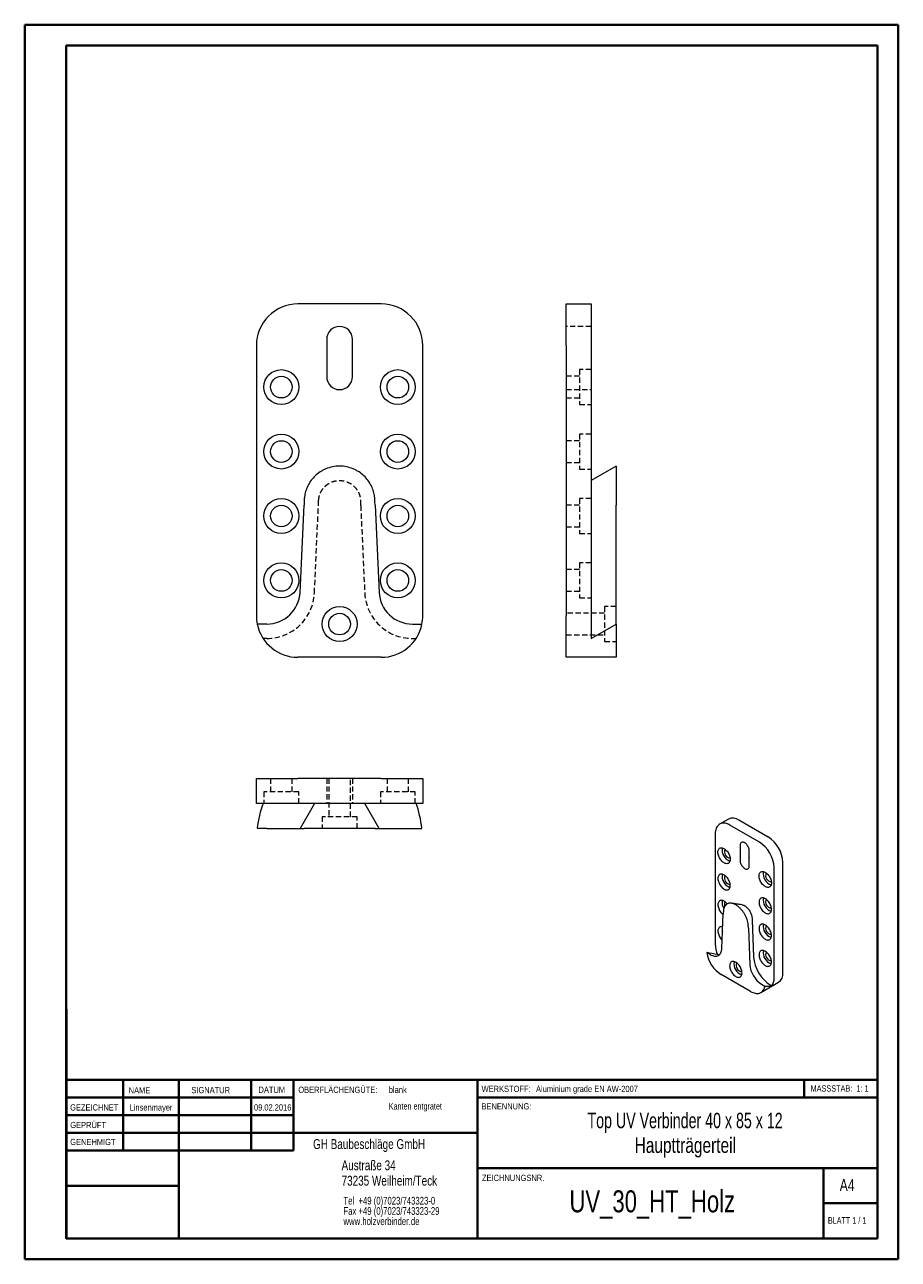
# Model space of a CAD drawing. Header units: millimetres. Extents: x 0 to 210, y 0 to 297.
import ezdxf

# ---------------------------------------------------------------- set-up
doc = ezdxf.new("R2010")
doc.units = ezdxf.units.MM
doc.linetypes.add('HIDDEN', pattern=[1.905, 1.27, -0.635])
doc.styles.add('SLDTEXTSTYLE0', font='TXT', dxfattribs={"width": 0.75})
doc.styles.add('SLDTEXTSTYLE1', font='TXT', dxfattribs={"width": 0.681818})
doc.styles.add('SLDTEXTSTYLE2', font='TXT', dxfattribs={"width": 0.7})
doc.styles.add('SLDTEXTSTYLE3', font='TXT', dxfattribs={"width": 0.689655})

# ---------------------------------------------------------------- blocks, each defined once
blk = doc.blocks.new('SW_NOTE_0')
at = {"color": 0, "linetype": 'Continuous', "lineweight": 0, "char_height": 1.8521, "attachment_point": 1, "style": 'SLDTEXTSTYLE0'}
for s, insert in [('Tel  +49 (0)7023/743323-0', (0, 2.39)), ('Fax +49 (0)7023/743323-29', (0, -0.08)), ('www.holzverbinder.de', (0, -2.55))]:
    blk.add_mtext(s, dxfattribs=dict(at, insert=insert))

msp = doc.modelspace()

# ---------------------------------------------------------------- linework, layer by layer
at = {"color": 7, "linetype": 'Continuous', "lineweight": 40}
for p, q in [((0.08, 0.21), (0.08, 297.21)), ((0.08, 297.21), (210.08, 297.21)), ((210.08, 0.21), (210.08, 297.21)), ((210.08, 292.21), (210.08, 297.21)), ((10.08, 292.21), (205.08, 292.21)), ((10.08, 5.21), (10.08, 292.21)), ((205.08, 5.21), (205.08, 292.21)), ((10.11, 60.37), (10.11, 5.12)), ((205.08, 43.37), (10.11, 43.37)), ((23.71, 43.37), (23.71, 26.37)), ((37.1, 43.37), (37.1, 5.12)), ((54.51, 43.37), (54.51, 26.38)), ((64.71, 26.39), (64.71, 43.37)), ((108.91, 43.37), (108.91, 5.12)), ((187.47, 39.12), (187.47, 43.37)), ((64.71, 39.1), (10.11, 39.1)), ((205.08, 39.12), (108.91, 39.12)), ((64.71, 34.87), (10.11, 34.87)), ((108.91, 30.62), (10.11, 30.62)), ((64.71, 26.39), (10.11, 26.37)), ((108.91, 22.12), (205.08, 22.12)), ((192.08, 5.21), (192.08, 22.21)), ((37.1, 17.87), (10.11, 17.87)), ((10.11, 13.71), (10.08, 13.71)), ((205.08, 13.71), (192.08, 13.71)), ((10.11, 9.46), (10.08, 9.46)), ((10.08, 5.21), (205.08, 5.21)), ((205.08, 5.21), (180.99, 5.21)), ((0.08, 0.21), (210.08, 0.21))]:
    msp.add_line(p, q, dxfattribs=at)
at = {"color": 7, "linetype": 'Continuous', "lineweight": 15}
for p, q in [((85.77, 230.03), (65.77, 230.03)), ((130.25, 230.03), (136.25, 230.03)), ((130.25, 220.03), (130.25, 230.03)), ((136.25, 230.03), (136.25, 220.03)), ((55.77, 220.03), (55.77, 155.03)), ((72.67, 221.53), (72.67, 212.53)), ((78.87, 212.53), (78.87, 221.53)), ((95.77, 155.03), (95.77, 220.03)), ((130.25, 220.03), (130.25, 155.03)), ((136.25, 220.03), (136.25, 155.03)), ((142.25, 191.03), (136.25, 187.57)), ((66.26, 160.66), (67.22, 181.6)), ((84.31, 181.6), (85.28, 160.66)), ((142.25, 160.66), (142.25, 181.6)), ((142.25, 153.03), (142.25, 160.66)), ((130.25, 145.03), (130.25, 155.03)), ((136.25, 155.03), (136.25, 149.57)), ((58.27, 153.03), (55.97, 153.03)), ((93.27, 153.03), (95.57, 153.03)), ((136.25, 149.57), (142.25, 153.03)), ((142.25, 153.03), (142.25, 145.03)), ((85.77, 145.03), (65.77, 145.03)), ((142.25, 145.03), (130.25, 145.03)), ((55.77, 109.89), (55.77, 115.89)), ((55.77, 115.89), (65.77, 115.89)), ((85.77, 115.89), (65.77, 115.89)), ((85.77, 115.89), (95.77, 115.89)), ((95.77, 115.89), (95.77, 109.89)), ((65.77, 109.89), (55.77, 109.89)), ((85.77, 109.89), (65.77, 109.89)), ((69.72, 109.89), (66.26, 103.89)), ((85.28, 103.89), (81.82, 109.89)), ((95.77, 109.89), (85.77, 109.89)), ((169.24, 106.13), (167.12, 104.9)), ((176.69, 100.57), (169.61, 104.66)), ((178.81, 101.8), (171.74, 105.88)), ((58.27, 103.89), (55.97, 103.89)), ((58.27, 103.89), (66.26, 103.89)), ((66.26, 103.89), (67.22, 103.89)), ((84.31, 103.89), (85.28, 103.89)), ((85.28, 103.89), (93.27, 103.89)), ((93.27, 103.89), (95.57, 103.89)), ((166.08, 102.61), (166.08, 76.08)), ((172.05, 99.78), (172.05, 96.1)), ((174.18, 99), (174.18, 97.33)), ((174.25, 94.84), (174.25, 98.51)), ((182.34, 69.14), (182.34, 95.68)), ((180.22, 67.91), (180.22, 94.45)), ((167.67, 75.01), (168.01, 83.36)), ((174.95, 81.79), (175.29, 72.99)), ((174.05, 79.88), (174.39, 71.13)), ((164.84, 73.53), (164.03, 73.99)), ((166.91, 73.37), (166.65, 73.51)), ((174.56, 64.65), (167.49, 68.73)), ((177.06, 64.4), (181.31, 66.85)), ((177.22, 66.38), (178.03, 65.91)), ((179.34, 66.19), (179.65, 66.01))]:
    msp.add_line(p, q, dxfattribs=at)
at = {"color": 7, "linetype": 'HIDDEN', "lineweight": 0}
for p, q in [((136.25, 224.63), (130.25, 224.63)), ((133.45, 214.23), (133.45, 205.83)), ((136.25, 214.23), (133.45, 214.23)), ((133.45, 212.63), (130.25, 212.63)), ((130.25, 209.43), (136.25, 209.43)), ((130.25, 207.43), (133.45, 207.43)), ((133.45, 205.83), (136.25, 205.83)), ((133.45, 197.13), (130.25, 197.13)), ((133.45, 198.73), (133.45, 190.33)), ((136.25, 198.73), (133.45, 198.73)), ((130.25, 191.93), (133.45, 191.93)), ((133.45, 190.33), (136.25, 190.33)), ((69.72, 160.5), (70.69, 181.55)), ((80.84, 181.55), (81.82, 160.5)), ((133.45, 181.63), (130.25, 181.63)), ((133.45, 183.23), (133.45, 174.83)), ((136.25, 183.23), (133.45, 183.23)), ((130.25, 176.43), (133.45, 176.43)), ((133.45, 174.83), (136.25, 174.83)), ((133.45, 167.73), (133.45, 159.33)), ((136.25, 167.73), (133.45, 167.73)), ((133.45, 166.13), (130.25, 166.13)), ((130.25, 160.93), (133.45, 160.93)), ((133.45, 159.33), (136.25, 159.33)), ((139.45, 155.63), (130.25, 155.63)), ((139.45, 157.23), (139.45, 148.83)), ((142.25, 157.23), (139.45, 157.23)), ((58.27, 149.57), (57.39, 149.57)), ((93.27, 149.57), (94.14, 149.57)), ((130.25, 150.43), (139.45, 150.43)), ((139.45, 148.83), (142.25, 148.83)), ((59.17, 115.89), (59.17, 112.69)), ((64.37, 112.69), (64.37, 115.89)), ((72.67, 115.89), (72.67, 109.89)), ((73.17, 115.89), (73.17, 106.69)), ((78.37, 106.69), (78.37, 115.89)), ((78.87, 115.89), (78.87, 109.89)), ((87.17, 115.89), (87.17, 112.69)), ((92.37, 112.69), (92.37, 115.89)), ((65.97, 112.69), (57.57, 112.69)), ((57.57, 112.69), (57.57, 109.89)), ((65.97, 109.89), (65.97, 112.69)), ((93.97, 112.69), (85.57, 112.69)), ((85.57, 112.69), (85.57, 109.89)), ((93.97, 109.89), (93.97, 112.69)), ((79.97, 106.69), (71.57, 106.69)), ((71.57, 106.69), (71.57, 103.89)), ((79.97, 103.89), (79.97, 106.69))]:
    msp.add_line(p, q, dxfattribs=at)
at = {"color": 7, "linetype": 'Continuous', "lineweight": 0}
for p, q in [((64.71, 39.12), (10.11, 39.12)), ((23.71, 5.21), (23.71, 5.12)), ((54.51, 5.21), (54.51, 5.12))]:
    msp.add_line(p, q, dxfattribs=at)
at = {"color": 7, "linetype": 'Continuous', "lineweight": 15, "flags": 128}
for points in [[(169.61, 104.66), (169.32, 104.81), (169.03, 104.94), (168.75, 105.03), (168.47, 105.1), (168.19, 105.13), (167.93, 105.14), (167.68, 105.11), (167.44, 105.05), (167.22, 104.96), (167.01, 104.84), (166.82, 104.69), (166.66, 104.52), (166.51, 104.31), (166.38, 104.08), (166.27, 103.83), (166.19, 103.55), (166.13, 103.26), (166.09, 102.95), (166.08, 102.61)], [(169.69, 96.45), (169.67, 96.24), (169.64, 96.05), (169.58, 95.88), (169.5, 95.73), (169.4, 95.61), (169.28, 95.51), (169.15, 95.44), (169, 95.4), (168.83, 95.39), (168.66, 95.41), (168.48, 95.46), (168.29, 95.54), (168.11, 95.65), (167.92, 95.78), (167.74, 95.94), (167.57, 96.12), (167.41, 96.32), (167.25, 96.53), (167.12, 96.76), (167, 96.99), (166.9, 97.23), (166.82, 97.47), (166.76, 97.71), (166.73, 97.94), (166.72, 98.16), (166.73, 98.37), (166.76, 98.56), (166.82, 98.74), (166.9, 98.88), (167, 99.01), (167.12, 99.11), (167.25, 99.18), (167.41, 99.21), (167.57, 99.22), (167.74, 99.2), (167.92, 99.15), (168.11, 99.07), (168.29, 98.97), (168.48, 98.83), (168.66, 98.67), (168.83, 98.49), (169, 98.3), (169.15, 98.08), (169.28, 97.86), (169.4, 97.62), (169.5, 97.38), (169.58, 97.14), (169.64, 96.9), (169.67, 96.67), (169.69, 96.45)], [(174.25, 98.51), (174.23, 98.71), (174.2, 98.91), (174.14, 99.12), (174.06, 99.34), (173.95, 99.54), (173.83, 99.74), (173.7, 99.92), (173.55, 100.09), (173.39, 100.24), (173.23, 100.36), (173.07, 100.45), (172.91, 100.52), (172.75, 100.55), (172.6, 100.56), (172.47, 100.53), (172.35, 100.47), (172.24, 100.38), (172.16, 100.26), (172.1, 100.12), (172.07, 99.96), (172.05, 99.78)], [(172.05, 96.1), (172.07, 95.91), (172.1, 95.7), (172.16, 95.49), (172.24, 95.28), (172.35, 95.07), (172.47, 94.88), (172.6, 94.69), (172.75, 94.52), (172.91, 94.38), (173.07, 94.26), (173.23, 94.16), (173.39, 94.1), (173.55, 94.06), (173.7, 94.06), (173.83, 94.09), (173.95, 94.15), (174.06, 94.24), (174.14, 94.35), (174.2, 94.49), (174.23, 94.66), (174.25, 94.84)], [(169.69, 90.12), (169.67, 90.34), (169.64, 90.58), (169.58, 90.81), (169.5, 91.05), (169.4, 91.29), (169.28, 91.53), (169.15, 91.75), (169, 91.97), (168.83, 92.17), (168.66, 92.35), (168.48, 92.5), (168.29, 92.64), (168.11, 92.74), (167.92, 92.82), (167.74, 92.88), (167.57, 92.9), (167.41, 92.89), (167.25, 92.85), (167.12, 92.78), (167, 92.68), (166.9, 92.56), (166.82, 92.41), (166.76, 92.24), (166.73, 92.04), (166.72, 91.84), (166.73, 91.61), (166.76, 91.38), (166.82, 91.15), (166.9, 90.9), (167, 90.66), (167.12, 90.43), (167.25, 90.2), (167.41, 89.99), (167.57, 89.79), (167.74, 89.61), (167.92, 89.46), (168.11, 89.32), (168.29, 89.21), (168.48, 89.13), (168.66, 89.08), (168.83, 89.06), (169, 89.07), (169.15, 89.11), (169.28, 89.18), (169.4, 89.28), (169.5, 89.4), (169.58, 89.55), (169.64, 89.72), (169.67, 89.91), (169.69, 90.12)], [(179.59, 90.74), (179.57, 90.53), (179.54, 90.34), (179.48, 90.16), (179.4, 90.02), (179.3, 89.89), (179.18, 89.79), (179.05, 89.73), (178.9, 89.69), (178.73, 89.68), (178.56, 89.7), (178.38, 89.75), (178.19, 89.83), (178.01, 89.94), (177.82, 90.07), (177.64, 90.23), (177.47, 90.41), (177.3, 90.6), (177.15, 90.82), (177.02, 91.04), (176.9, 91.28), (176.8, 91.52), (176.72, 91.76), (176.66, 92), (176.63, 92.23), (176.62, 92.45), (176.63, 92.66), (176.66, 92.85), (176.72, 93.02), (176.8, 93.17), (176.9, 93.29), (177.02, 93.39), (177.15, 93.46), (177.3, 93.5), (177.47, 93.51), (177.64, 93.49), (177.82, 93.44), (178.01, 93.36), (178.19, 93.25), (178.38, 93.12), (178.56, 92.96), (178.73, 92.78), (178.9, 92.58), (179.05, 92.37), (179.18, 92.14), (179.3, 91.91), (179.4, 91.67), (179.48, 91.43), (179.54, 91.19), (179.57, 90.96), (179.59, 90.74)], [(168.94, 85.71), (168.83, 85.84), (168.66, 86.02), (168.48, 86.17), (168.29, 86.31), (168.11, 86.42), (167.92, 86.5), (167.74, 86.55), (167.57, 86.57), (167.41, 86.56), (167.25, 86.52), (167.12, 86.45), (167, 86.35), (166.9, 86.23), (166.82, 86.08), (166.76, 85.91), (166.73, 85.72), (166.72, 85.51), (166.73, 85.29), (166.76, 85.06), (166.82, 84.82), (166.9, 84.58), (167, 84.34), (167.12, 84.1), (167.25, 83.88), (167.41, 83.66), (167.57, 83.46), (167.74, 83.29), (167.92, 83.13), (168, 83.07)], [(179.59, 84.41), (179.57, 84.63), (179.54, 84.86), (179.48, 85.1), (179.4, 85.34), (179.3, 85.58), (179.18, 85.81), (179.05, 86.04), (178.9, 86.25), (178.73, 86.45), (178.56, 86.63), (178.38, 86.79), (178.19, 86.92), (178.01, 87.03), (177.82, 87.11), (177.64, 87.16), (177.47, 87.18), (177.3, 87.17), (177.15, 87.13), (177.02, 87.06), (176.9, 86.97), (176.8, 86.84), (176.72, 86.69), (176.66, 86.52), (176.63, 86.33), (176.62, 86.12), (176.63, 85.9), (176.66, 85.67), (176.72, 85.43), (176.8, 85.19), (176.9, 84.95), (177.02, 84.72), (177.15, 84.49), (177.3, 84.28), (177.47, 84.08), (177.64, 83.9), (177.82, 83.74), (178.01, 83.61), (178.19, 83.5), (178.38, 83.42), (178.56, 83.37), (178.73, 83.35), (178.9, 83.36), (179.05, 83.4), (179.18, 83.47), (179.3, 83.56), (179.4, 83.69), (179.48, 83.84), (179.54, 84.01), (179.57, 84.2), (179.59, 84.41)], [(167.88, 80.18), (167.74, 80.22), (167.57, 80.24), (167.41, 80.23), (167.25, 80.19), (167.12, 80.12), (167, 80.02), (166.9, 79.9), (166.82, 79.75), (166.76, 79.58), (166.73, 79.39), (166.72, 79.18), (166.73, 78.96), (166.76, 78.73), (166.82, 78.49), (166.9, 78.25), (167, 78.01), (167.12, 77.77), (167.25, 77.55), (167.41, 77.33), (167.57, 77.14), (167.74, 76.96), (167.75, 76.95)], [(179.59, 78.08), (179.57, 78.3), (179.54, 78.53), (179.48, 78.77), (179.4, 79.01), (179.3, 79.25), (179.18, 79.49), (179.05, 79.71), (178.9, 79.92), (178.73, 80.12), (178.56, 80.3), (178.38, 80.46), (178.19, 80.59), (178.01, 80.7), (177.82, 80.78), (177.64, 80.83), (177.47, 80.85), (177.3, 80.84), (177.15, 80.8), (177.02, 80.74), (176.9, 80.64), (176.8, 80.51), (176.72, 80.36), (176.66, 80.19), (176.63, 80), (176.62, 79.79), (176.63, 79.57), (176.66, 79.34), (176.72, 79.1), (176.8, 78.86), (176.9, 78.62), (177.02, 78.39), (177.15, 78.16), (177.3, 77.95), (177.47, 77.75), (177.64, 77.57), (177.82, 77.41), (178.01, 77.28), (178.19, 77.17), (178.38, 77.09), (178.56, 77.04), (178.73, 77.02), (178.9, 77.03), (179.05, 77.07), (179.18, 77.14), (179.3, 77.23), (179.4, 77.36), (179.48, 77.51), (179.54, 77.68), (179.57, 77.87), (179.59, 78.08)], [(164.84, 73.53), (165.11, 73.39), (165.38, 73.28), (165.64, 73.2), (165.89, 73.15), (166.14, 73.14), (166.37, 73.16), (166.59, 73.22), (166.8, 73.3), (166.98, 73.42), (167.15, 73.57), (167.29, 73.75), (167.42, 73.95), (167.52, 74.18), (167.59, 74.44), (167.64, 74.72), (167.67, 75.01)], [(179.59, 71.75), (179.57, 71.97), (179.54, 72.2), (179.48, 72.44), (179.4, 72.68), (179.3, 72.92), (179.18, 73.16), (179.05, 73.38), (178.9, 73.6), (178.73, 73.79), (178.56, 73.97), (178.38, 74.13), (178.19, 74.27), (178.01, 74.37), (177.82, 74.45), (177.64, 74.5), (177.47, 74.52), (177.3, 74.52), (177.15, 74.48), (177.02, 74.41), (176.9, 74.31), (176.8, 74.19), (176.72, 74.04), (176.66, 73.86), (176.63, 73.67), (176.62, 73.47), (176.63, 73.24), (176.66, 73.01), (176.72, 72.77), (176.8, 72.53), (176.9, 72.29), (177.02, 72.06), (177.15, 71.83), (177.3, 71.62), (177.47, 71.42), (177.64, 71.24), (177.82, 71.08), (178.01, 70.95), (178.19, 70.84), (178.38, 70.76), (178.56, 70.71), (178.73, 70.69), (178.9, 70.7), (179.05, 70.74), (179.18, 70.81), (179.3, 70.91), (179.4, 71.03), (179.48, 71.18), (179.54, 71.35), (179.57, 71.54), (179.59, 71.75)], [(172.51, 69.1), (172.5, 69.32), (172.47, 69.55), (172.41, 69.79), (172.33, 70.03), (172.23, 70.27), (172.11, 70.5), (171.98, 70.73), (171.82, 70.94), (171.66, 71.14), (171.49, 71.32), (171.31, 71.48), (171.12, 71.61), (170.94, 71.72), (170.75, 71.8), (170.57, 71.85), (170.4, 71.87), (170.23, 71.86), (170.08, 71.82), (169.95, 71.75), (169.83, 71.66), (169.73, 71.53), (169.65, 71.38), (169.59, 71.21), (169.56, 71.02), (169.54, 70.81), (169.56, 70.59), (169.59, 70.36), (169.65, 70.12), (169.73, 69.88), (169.83, 69.64), (169.95, 69.41), (170.08, 69.18), (170.23, 68.97), (170.4, 68.77), (170.57, 68.59), (170.75, 68.43), (170.94, 68.3), (171.12, 68.19), (171.31, 68.11), (171.49, 68.06), (171.66, 68.04), (171.82, 68.05), (171.98, 68.09), (172.11, 68.16), (172.23, 68.25), (172.33, 68.38), (172.41, 68.53), (172.47, 68.7), (172.5, 68.89), (172.51, 69.1)], [(174.56, 64.65), (174.85, 64.5), (175.13, 64.37), (175.41, 64.28), (175.68, 64.21), (175.95, 64.17), (176.21, 64.17), (176.45, 64.19), (176.69, 64.24), (176.91, 64.32), (177.11, 64.43), (177.3, 64.57), (177.47, 64.73), (177.63, 64.92), (177.76, 65.14), (177.87, 65.37), (177.96, 65.63), (178.03, 65.91)]]:
    msp.add_lwpolyline(points, dxfattribs=at)
at = {"color": 7, "linetype": 'Continuous', "lineweight": 15}
for centre, radius in [((61.77, 210.03), 4.2), ((89.77, 210.03), 4.2), ((61.77, 210.03), 2.6), ((89.77, 210.03), 2.6), ((61.77, 194.53), 4.2), ((61.77, 194.53), 2.6), ((89.77, 194.53), 4.2), ((89.77, 194.53), 2.6), ((61.77, 179.03), 4.2), ((61.77, 179.03), 2.6), ((89.77, 179.03), 4.2), ((89.77, 179.03), 2.6), ((61.77, 163.53), 4.2), ((89.77, 163.53), 4.2), ((61.77, 163.53), 2.6), ((89.77, 163.53), 2.6), ((75.77, 153.03), 4.2), ((75.77, 153.03), 2.6)]:
    msp.add_circle(centre, radius, dxfattribs=at)
for centre, radius, start, end in [((65.77, 220.03), 10, 90, 180), ((85.77, 220.03), 10, 360, 90), ((75.77, 221.53), 3.1, 0, 180), ((75.77, 212.53), 3.1, 180, 0), ((58.27, 161.03), 8, 270, 357.3575), ((93.27, 161.03), 8, 182.6425, 270), ((65.77, 155.03), 10, 180, 191.537), ((85.77, 155.03), 10, 348.463, 0), ((65.77, 155.03), 10, 191.537, 270), ((85.77, 155.03), 10, 270, 348.463), ((170.27, 103.85), 2.5, 54.1916, 114.4979), ((174.68, 95.34), 7.67, 2.5439, 57.4561), ((170.6, 98.69), 2.88, 169.9102, 250.0845), ((169.88, 98.28), 1.6, 157.5827, 262.4119), ((172.56, 94.11), 7.67, 2.5438, 57.4562), ((176.06, 97.35), 1.89, 180.7359, 195.7516), ((170.6, 92.37), 2.88, 169.9102, 250.0845), ((169.88, 91.95), 1.6, 157.5827, 262.4119), ((180.5, 92.98), 2.88, 169.9102, 250.0845), ((179.78, 92.56), 1.6, 157.5827, 262.4119), ((170.3, 86.03), 2.58, 168.5841, 213.0803), ((169.47, 85.68), 1.2, 152.756, 204.4831), ((180.5, 86.65), 2.88, 169.9102, 250.0845), ((179.78, 86.24), 1.6, 157.5827, 262.4119), ((169.89, 79.71), 2.18, 166.5784, 199.0827), ((180.5, 80.32), 2.88, 169.9102, 250.0845), ((179.78, 79.91), 1.6, 157.5827, 262.4119), ((172.75, 76.23), 6.67, 181.2868, 203.9849), ((180.5, 73.99), 2.88, 169.9102, 250.0845), ((171.73, 75.29), 7.81, 189.5357, 237.1406), ((173.43, 71.34), 2.88, 169.9102, 250.0845), ((172.71, 70.92), 1.6, 157.5827, 262.4119), ((184.13, 73.65), 8.87, 184.2465, 237.2794), ((179.78, 73.58), 1.6, 157.5827, 262.4119), ((180.56, 71.59), 6.19, 184.2465, 237.2794), ((179.85, 68.88), 2.5, 305.5003, 5.8119), ((177.29, 67.76), 2.94, 323.4147, 2.9268)]:
    msp.add_arc(centre, radius, start, end, dxfattribs=at)
at = {"color": 7, "linetype": 'HIDDEN', "lineweight": 0}
for centre, start, end in [((58.27, 161.03), 270, 357.3575), ((93.27, 161.03), 182.6425, 270)]:
    msp.add_arc(centre, 11.46, start, end, dxfattribs=at)
at = {"color": 7, "linetype": 'Continuous', "lineweight": 15}
for centre, major_axis, ratio, start_param, end_param in [((65.77, 100.43), (0, 17.32), 0.57735, 0.992724, 1.369438), ((85.77, 100.43), (0, 17.32), 0.57735, 4.913747, 5.290461), ((166.27, 72.1), (7.06, -1.56), 0.201835, 1.560858, 1.937572), ((173.34, 68.02), (7.06, -1.56), 0.201835, 5.481881, 5.858595)]:
    msp.add_ellipse(centre, major_axis=major_axis, ratio=ratio, start_param=start_param, end_param=end_param, dxfattribs=at)
for points, knots in [([(84.26, 182.81), (84.25, 183.08), (84.2, 183.75), (84.05, 184.47), (83.8, 185.34), (83.46, 186.25), (82.91, 187.18), (82.3, 187.99), (81.67, 188.7), (80.68, 189.5), (80, 189.9), (79.53, 190.15), (78.8, 190.5), (77.46, 190.91), (76.33, 191.03), (75.2, 191.03), (74.07, 190.91), (72.74, 190.5), (72, 190.15), (71.53, 189.9), (70.85, 189.5), (69.87, 188.7), (69.24, 187.99), (68.63, 187.18), (68.07, 186.25), (67.73, 185.34), (67.48, 184.47), (67.33, 183.75), (67.28, 183.08), (67.27, 182.81)], [0.0161297, 0.0161297, 0.0161297, 0.0161297, 0.0625, 0.125, 0.125, 0.1875, 0.25, 0.25, 0.3, 0.35, 0.375, 0.375, 0.4, 0.45, 0.5, 0.5, 0.55, 0.6, 0.625, 0.625, 0.65, 0.7, 0.75, 0.75, 0.8125, 0.875, 0.875, 0.9375, 0.9838703, 0.9838703, 0.9838703, 0.9838703]), ([(142.25, 191.03), (142.25, 191.03), (142.25, 190.91), (142.25, 190.5), (142.25, 190.15), (142.25, 189.9), (142.25, 189.5), (142.25, 188.7), (142.25, 187.99), (142.25, 187.18), (142.25, 186.25), (142.25, 185.34), (142.25, 184.47), (142.25, 183.75), (142.25, 183.08), (142.25, 182.81)], [0.0161297, 0.0161297, 0.0161297, 0.0161297, 0.0661297, 0.1161297, 0.1411297, 0.1411297, 0.1661297, 0.2161297, 0.2661297, 0.2661297, 0.3286297, 0.3911297, 0.3911297, 0.4536297, 0.5, 0.5, 0.5, 0.5]), ([(84.26, 103.89), (84.25, 103.89), (84.2, 103.89), (84.05, 103.89), (83.8, 103.89), (83.46, 103.89), (82.91, 103.89), (82.3, 103.89), (81.67, 103.89), (80.68, 103.89), (80, 103.89), (79.53, 103.89), (78.8, 103.89), (77.46, 103.89), (76.33, 103.89), (75.2, 103.89), (74.07, 103.89), (72.74, 103.89), (72, 103.89), (71.53, 103.89), (70.85, 103.89), (69.87, 103.89), (69.24, 103.89), (68.63, 103.89), (68.07, 103.89), (67.73, 103.89), (67.48, 103.89), (67.33, 103.89), (67.28, 103.89), (67.27, 103.89)], [0.0161297, 0.0161297, 0.0161297, 0.0161297, 0.0625, 0.125, 0.125, 0.1875, 0.25, 0.25, 0.3, 0.35, 0.375, 0.375, 0.4, 0.45, 0.5, 0.5, 0.55, 0.6, 0.625, 0.625, 0.65, 0.7, 0.75, 0.75, 0.8125, 0.875, 0.875, 0.9375, 0.9838703, 0.9838703, 0.9838703, 0.9838703]), ([(174.03, 80.38), (174.03, 80.49), (174.01, 80.77), (173.96, 81.1), (173.87, 81.51), (173.75, 81.95), (173.55, 82.44), (173.34, 82.9), (173.12, 83.31), (172.77, 83.84), (172.53, 84.14), (172.36, 84.34), (172.1, 84.63), (171.63, 85.07), (171.23, 85.35), (170.83, 85.58), (170.43, 85.77), (169.96, 85.87), (169.7, 85.88), (169.53, 85.87), (169.29, 85.85), (168.94, 85.72), (168.72, 85.56), (168.5, 85.35), (168.31, 85.09), (168.19, 84.79), (168.1, 84.48), (168.05, 84.22), (168.03, 83.95), (168.03, 83.85)], [0.0161297, 0.0161297, 0.0161297, 0.0161297, 0.0625, 0.125, 0.125, 0.1875, 0.25, 0.25, 0.3, 0.35, 0.375, 0.375, 0.4, 0.45, 0.5, 0.5, 0.55, 0.6, 0.625, 0.625, 0.65, 0.7, 0.75, 0.75, 0.8125, 0.875, 0.875, 0.9375, 0.9838703, 0.9838703, 0.9838703, 0.9838703]), ([(172.5, 85.51), (172.08, 85.57), (171.23, 85.68), (170.38, 85.8), (169.95, 85.86)], [0, 0, 0, 0, 0.5, 1, 1, 1, 1]), ([(172.51, 85.51), (172.6, 85.49), (172.81, 85.45), (173.15, 85.29), (173.51, 85.04), (173.84, 84.73), (174.14, 84.38), (174.39, 84), (174.59, 83.61), (174.75, 83.23), (174.85, 82.87), (174.91, 82.54), (174.92, 82.35), (174.93, 82.26)], [0, 0, 0, 0, 0.089811, 0.19451, 0.299209, 0.403979, 0.502003, 0.596705, 0.684696, 0.775783, 0.858593, 0.932737, 1, 1, 1, 1])]:
    msp.add_open_spline(points, degree=3, knots=knots, dxfattribs=at)
at = {"color": 7, "linetype": 'HIDDEN', "lineweight": 0}
msp.add_open_spline([(70.74, 182.7), (70.74, 182.83), (70.76, 183.22), (70.84, 183.62), (70.99, 184.14), (71.19, 184.69), (71.51, 185.24), (71.87, 185.73), (72.24, 186.16), (72.84, 186.65), (73.24, 186.89), (73.51, 187.04), (73.94, 187.24), (74.77, 187.49), (75.43, 187.57), (76.1, 187.57), (76.77, 187.49), (77.59, 187.24), (78.02, 187.04), (78.3, 186.89), (78.69, 186.65), (79.29, 186.16), (79.66, 185.73), (80.02, 185.24), (80.35, 184.69), (80.55, 184.14), (80.69, 183.62), (80.77, 183.22), (80.8, 182.83), (80.8, 182.7)], degree=3, knots=[0.0239759, 0.0239759, 0.0239759, 0.0239759, 0.0625, 0.125, 0.125, 0.1875, 0.25, 0.25, 0.3, 0.35, 0.375, 0.375, 0.4, 0.45, 0.5, 0.5, 0.55, 0.6, 0.625, 0.625, 0.65, 0.7, 0.75, 0.75, 0.8125, 0.875, 0.875, 0.9375, 0.9760241, 0.9760241, 0.9760241, 0.9760241], dxfattribs=at)
at = {"color": 7, "linetype": 'Continuous', "lineweight": 15}
for points in [[(67.27, 182.81), (67.26, 182.41), (67.24, 182), (67.22, 181.6)], [(84.31, 181.6), (84.29, 182), (84.28, 182.41), (84.26, 182.81)], [(142.25, 182.81), (142.25, 182.41), (142.25, 182), (142.25, 181.6)], [(67.27, 103.89), (67.26, 103.89), (67.24, 103.89), (67.22, 103.89)], [(84.31, 103.89), (84.29, 103.89), (84.28, 103.89), (84.26, 103.89)], [(168.03, 83.85), (168.02, 83.68), (168.02, 83.52), (168.01, 83.36)], [(174.05, 79.88), (174.04, 80.04), (174.04, 80.21), (174.03, 80.38)], [(174.93, 82.26), (174.93, 82.11), (174.94, 81.95), (174.95, 81.79)]]:
    msp.add_open_spline(points, degree=3, dxfattribs=at)
at = {"color": 7, "linetype": 'HIDDEN', "lineweight": 0}
for points in [[(70.69, 181.55), (70.71, 181.93), (70.72, 182.32), (70.74, 182.7)], [(80.8, 182.7), (80.81, 182.32), (80.83, 181.93), (80.84, 181.55)]]:
    msp.add_open_spline(points, degree=3, dxfattribs=at)

# ---------------------------------------------------------------- block references
at = {"color": 7, "linetype": 'Continuous', "lineweight": 0}
msp.add_blockref('SW_NOTE_0', (76.7, 12.85), dxfattribs=at)

# ---------------------------------------------------------------- texts
for s, insert, char_height, attachment_point, style in [('NAME', (25.07, 41.62), 1.5, 1, 'SLDTEXTSTYLE0'), ('SIGNATUR', (40.14, 41.68), 1.5, 1, 'SLDTEXTSTYLE0'), ('DATUM', (56.28, 41.74), 1.5, 1, 'SLDTEXTSTYLE0'), ('OBERFLÄCHENGÜTE:', (65.86, 41.74), 1.5, 1, 'SLDTEXTSTYLE0'), ('blank', (87.58, 41.8), 1.587, 1, 'SLDTEXTSTYLE0'), ('WERKSTOFF:', (109.91, 41.96), 1.5, 1, 'SLDTEXTSTYLE0'), ('Aluminium grade EN AW-2007', (122.99, 41.96), 1.5, 1, 'SLDTEXTSTYLE0'), ('MASSSTAB:  1: 1', (188.99, 42.07), 1.5, 1, 'SLDTEXTSTYLE2'), ('GEZEICHNET', (11, 37.51), 1.5, 1, 'SLDTEXTSTYLE0'), ('Linsenmayer', (30.45, 37.5), 1.4986, 2, 'SLDTEXTSTYLE0'), ('09.02.2016', (59.69, 37.5), 1.499, 2, 'SLDTEXTSTYLE0'), ('Kanten entgratet', (87.58, 37.84), 1.5875, 1, 'SLDTEXTSTYLE0'), ('BENENNUNG:', (109.88, 37.77), 1.5, 1, 'SLDTEXTSTYLE0'), ('Top UV Verbinder 40 x 85 x 12', (158.82, 35.46), 3.7042, 2, 'SLDTEXTSTYLE3'), ('GEPRÜFT', (11.03, 33.28), 1.5, 1, 'SLDTEXTSTYLE0'), ('Hauptträgerteil', (158.88, 29.52), 3.7042, 2, 'SLDTEXTSTYLE0'), ('GENEHMIGT', (11.02, 29.19), 1.5, 1, 'SLDTEXTSTYLE0'), ('GH Baubeschläge GmbH', (69.39, 29.13), 2.3813, 1, 'SLDTEXTSTYLE0'), ('Austraße 34', (76.25, 24.02), 2.3813, 1, 'SLDTEXTSTYLE0'), ('73235 Weilheim/Teck', (76.25, 20.32), 2.3813, 1, 'SLDTEXTSTYLE0'), ('ZEICHNUNGSNR.', (110, 20.55), 1.5, 1, 'SLDTEXTSTYLE0'), ('A4', (196, 19.52), 2.91, 1, 'SLDTEXTSTYLE0'), ('UV_30_HT_Holz', (150.94, 16.81), 5.2917, 2, 'SLDTEXTSTYLE0'), ('BLATT 1 / 1', (193.16, 10.36), 1.5875, 1, 'SLDTEXTSTYLE1')]:
    msp.add_mtext(s, dxfattribs=dict(at, insert=insert, char_height=char_height, attachment_point=attachment_point, style=style))

doc.saveas('drawing.dxf')
